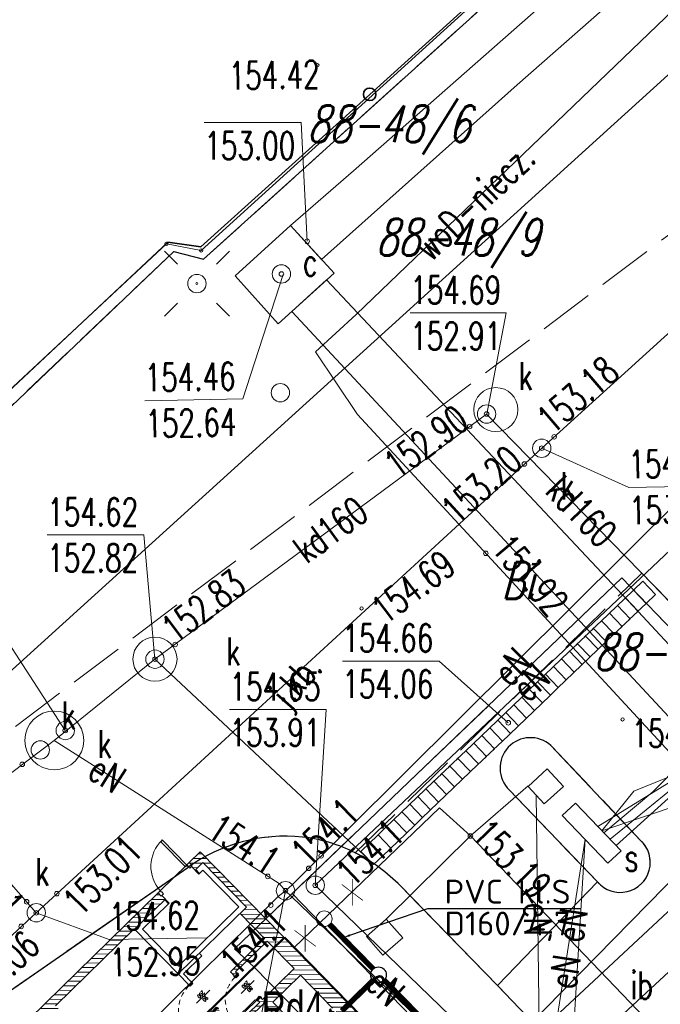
# Model space of a CAD drawing. Header units: feet. Extents: x 7588777 to 15179262, y 5780086 to 11560165.
# Tile 13 of 32: x 7589447 to 7589465, y 5780209 to 5780235. Entities that reach past the tile are written whole.
import ezdxf
from ezdxf import colors
from ezdxf.entities.mleader import LeaderData, LeaderLine
from ezdxf.enums import TextEntityAlignment as Align
from ezdxf.math import Vec2, Vec3

# ---------------------------------------------------------------- set-up
doc = ezdxf.new("R2010")
doc.units = ezdxf.units.FT
doc.header["$MEASUREMENT"] = 0
for name, pattern in [('1_14', [1, -1]), ('1_OTDD', [0]), ('1_OTDI', [0]), ('1_OTKC', [1.5, 1, -0.5]), ('1_OTKJ', [2, 1.5, -0.5]), ('1_OTKK', [0]), ('3_EGBU_A', [0]), ('4010', [5, 3, -2]), ('4_SUEP_A', [0]), ('4_SUKD', [0]), ('4_SUKP', [0]), ('4_SULO', [0]), ('4_SUPK', [0]), ('4_SUSP', [0]), ('4_SUSU', [0]), ('4_SUWP', [0]), ('DASHED', [19.05, 12.7, -6.35]), ('EGDE', [0])]:
    doc.linetypes.add(name, pattern=pattern)
doc.layers.get('0').update_dxf_attribs({"color": 250, "linetype": 'CONTINUOUS', "lineweight": 100})
for name, color, linetype, lineweight in [('__PROJ_BUD_pawilon', 6, 'CONTINUOUS', 18), ('__PROJ_IS_deszczówka', 84, 'CONTINUOUS', 18), ('_ROZBIÓRKA_BUD_pawilon', 1, 'NIEIST_1', 15), ('_ROZBIÓRKA_BUD_wiata', 1, 'NIEIST_1', 15), ('ZZDeszczowa', 92, 'CONTINUOUS', 30), ('ZZSanitarna', 42, 'CONTINUOUS', 30)]:
    doc.layers.add(name, color=color, linetype=linetype, lineweight=lineweight)
for name, color, linetype, lineweight, transparency in [('Dzialki', 7, 'EGDE', 18, 0.7), ('EGBB_L_0', 7, '3_EGBU_A', 50, 0.7), ('Numery_dzialek', 7, 'CONTINUOUS', 9, 0.7), ('Numery_uzytkow', 3, 'CONTINUOUS', 9, 0.7), ('OTD_E_T_7', 7, 'CONTINUOUS', 0, 0.7), ('OTD_L_13', 7, '1_OTDD', 18, 0.7), ('OTD_L_14', 7, '1_OTDI', 18, 0.7), ('OTK_E_T_0', 7, 'CONTINUOUS', 0, 0.7), ('OTK_L_0', 7, '1_OTKJ', 18, 0.7), ('OTK_L_1', 7, '1_OTKK', 25, 0.7), ('OTK_L_2', 7, '1_OTKC', 18, 0.7), ('OTO_L_0', 7, 'CONTINUOUS', 35, 0.7), ('OTR_T_0', 7, 'CONTINUOUS', 18, 0.7), ('Punkty', 7, 'CONTINUOUS', 18, 0.7), ('SUCR_T_0', 200, 'CONTINUOUS', 18, 0.7), ('SUE_T_3', 7, 'CONTINUOUS', 18, 0.7), ('SUEP_E_T_0', 1, 'CONTINUOUS', 0, 0.7), ('SUEP_L_0', 1, '4_SUEP_A', 18, 0.7), ('SUER_T_0', 1, 'CONTINUOUS', 18, 0.7), ('SUK_E_T_4', 34, 'CONTINUOUS', 0, 0.7), ('SUK_L_2', 34, 'CONTINUOUS', 18, 0.7), ('SUK_T_3', 34, 'CONTINUOUS', 18, 0.7), ('SUKP_E_T_0', 34, 'CONTINUOUS', 0, 0.7), ('SUKP_L_0', 34, '4_SUKP', 18, 0.7), ('SUKR_T_0', 34, 'CONTINUOUS', 18, 0.7), ('SUL_L_1', 7, '4_SULO', 18, 0.7), ('SUP_E_T_1', 7, 'CONTINUOUS', 0, 0.7), ('SUP_L_1', 7, '4_SUPK', 18, 0.7), ('SUP_T_0', 7, 'CONTINUOUS', 18, 0.7), ('SUP_T_4', 7, 'CONTINUOUS', 18, 0.7), ('SUS_E_T_0', 7, 'CONTINUOUS', 0, 0.7), ('SUS_L_0', 7, '4_SUSU', 18, 0.7), ('SUSP_L_0', 7, '4_SUSP', 18, 0.7), ('SUWP_E_T_0', 5, 'CONTINUOUS', 0, 0.7), ('SUWP_L_0', 5, '4_SUWP', 18, 0.7), ('SUWR_T_0', 5, 'CONTINUOUS', 18, 0.7)]:
    doc.layers.add(name, color=color, linetype=linetype, lineweight=lineweight, transparency=transparency)
doc.styles.add('GENERATED_STYLE_1', font='arial.ttf', dxfattribs={"width": 0.999153})
doc.styles.add('ISOCP', font='isocpeur.ttf')
doc.styles.add('JACEK_07', font='SIMPLEX.SHX', dxfattribs={"width": 0.7})
doc.styles.get("Standard").update_dxf_attribs({"font": 'Simplex.SHX', "width": 0.75})
doc.linetypes.add('NIEIST_1', pattern='A,20,-0.01,["X",Standard,S=5,R=0,X=-2.54,Y=-2.54],-0.01', length=20.02)

# ---------------------------------------------------------------- blocks, each defined once
blk = doc.blocks.new('GRO')
at = {"linetype": 'Continuous'}
blk.add_circle((0, 0), 0.045, dxfattribs=at)
blk = doc.blocks.new('1_OTRS')
at = {"linetype": 'Continuous'}
blk.add_circle((0, 0), 0.045, dxfattribs=at)
blk = doc.blocks.new('4_SUPS')
at = {"linetype": 'Continuous'}
blk.add_circle((0, 0), 0.0625, dxfattribs=at)
blk = doc.blocks.new('4_SUEO_W')
at = {"linetype": 'Continuous'}
for p, q in [((-0.53035, 0.53035), (-0.8839, 0.8839)), ((0.53035, 0.53035), (0.8839, 0.8839)), ((-0.53035, -0.53035), (-0.8839, -0.8839)), ((0.53035, -0.53035), (0.8839, -0.8839))]:
    blk.add_line(p, q, dxfattribs=at)
blk.add_circle((0, 0), 0.025, dxfattribs=at)
blk = doc.blocks.new('4_SUPP')
at = {"linetype": 'Continuous'}
blk.add_circle((0, 0), 0.25, dxfattribs=at)
blk = doc.blocks.new('4_SUKS')
at = {"linetype": 'Continuous'}
blk.add_circle((0, 0), 0.25, dxfattribs=at)
blk = doc.blocks.new('4_SUPK')
at = {"linetype": 'Continuous'}
blk.add_circle((0, 0), 0.25, dxfattribs=at)
blk = doc.blocks.new('4_SUPW')
at = {"linetype": 'Continuous'}
blk.add_circle((0, 0), 0.25, dxfattribs=at)
blk = doc.blocks.new('A$C2C727012')
at = {"layer": 'ZZSanitarna', "color": 1, "linetype": 'Continuous', "lineweight": 30, "const_width": 0.032}
for points in [[(-1.535, 1.263), (-1.168, 2.334)], [(-1.889, 1.623), (-0.814, 1.974)]]:
    blk.add_lwpolyline(points, dxfattribs=at)
blk = doc.blocks.new('*U54')
for points in [[(-2, 5), (0, 5), (0, -5), (-2, -5), (-2, -7), (2, -7), (2, -5), (2, 7), (-2, 7), (-2, 5)], [(2, -5), (5, -5), (5, 5), (2, 5)], [(45, 25), (45, -25)], [(88, -5), (85, -5), (85, 5), (88, 5)], [(92, 5), (90, 5), (90, -5), (92, -5), (92, -7), (88, -7), (88, -5), (88, 7), (92, 7), (92, 5)]]:
    blk.add_lwpolyline(points)
blk.add_lwpolyline([(86, -7), (86, -10), (84, -10), (84, -90), (86, -90), (86, -93), (88, -93), (88, -7)], close=True)
at = {"linetype": 'DASHED'}
blk.add_arc((88, -7), 86, 180, 270, dxfattribs=at)
at = {"insert": (45, 0), "char_height": 10, "width": 10, "attachment_point": 5, "rotation": 90, "style": 'JACEK_07'}
blk.add_mtext('80\\P200', dxfattribs=at)
blk = doc.blocks.new('*U43')
blk.add_lwpolyline([(4, 7), (4, 10), (6, 10), (6, 100), (4, 100), (4, 103), (2, 103), (2, 7)], close=True)
for points in [[(-2, -5), (0, -5), (0, 5), (-2, 5), (-2, 7), (2, 7), (2, 5), (2, -7), (-2, -7), (-2, -5)], [(2, 5), (5, 5), (5, -5), (2, -5)], [(50, 25), (50, -25)], [(98, 5), (95, 5), (95, -5), (98, -5)], [(102, -5), (100, -5), (100, 5), (102, 5), (102, 7), (98, 7), (98, 5), (98, -7), (102, -7), (102, -5)]]:
    blk.add_lwpolyline(points)
at = {"linetype": 'DASHED'}
blk.add_arc((2, 7), 96, 360, 90, dxfattribs=at)
at = {"insert": (50, 0), "char_height": 10, "width": 10, "attachment_point": 5, "rotation": 90, "style": 'JACEK_07'}
blk.add_mtext('90\\P200', dxfattribs=at)
blk = doc.blocks.new('*U52')
blk.add_lwpolyline([(4, 7), (4, 10), (6, 10), (6, 90), (4, 90), (4, 93), (2, 93), (2, 7)], close=True)
for points in [[(-2, -5), (0, -5), (0, 5), (-2, 5), (-2, 7), (2, 7), (2, 5), (2, -7), (-2, -7), (-2, -5)], [(2, 5), (5, 5), (5, -5), (2, -5)], [(45, 25), (45, -25)], [(88, 5), (85, 5), (85, -5), (88, -5)], [(92, -5), (90, -5), (90, 5), (92, 5), (92, 7), (88, 7), (88, 5), (88, -7), (92, -7), (92, -5)]]:
    blk.add_lwpolyline(points)
at = {"linetype": 'DASHED'}
blk.add_arc((2, 7), 86, 0, 90, dxfattribs=at)
at = {"insert": (45, 0), "char_height": 10, "width": 10, "attachment_point": 5, "rotation": 90, "style": 'JACEK_07'}
blk.add_mtext('80\\P200', dxfattribs=at)
blk = doc.blocks.new('A$C5DF4204B')
at = {"linetype": 'Continuous'}
h = blk.add_hatch(dxfattribs=at)
h.set_pattern_fill('ANSI31', color=256, angle=134.3712)
h.set_pattern_definition([(179.37115025, (7683857.48881, 5766374.33734), (-0.00137190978, -0.12499247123), [])])
h.paths.add_polyline_path([(7589447.018, 5780200.139), (7589447.035, 5780200.121), (7589446.95, 5780200.037), (7589454.166, 5780192.66), (7589458.623, 5780197.02), (7589458.451, 5780197.195), (7589454.282, 5780193.116), (7589448.754, 5780198.767), (7589448.826, 5780198.837), (7589448.739, 5780198.926), (7589448.667, 5780198.856), (7589447.22, 5780200.336)])
h.paths.add_polyline_path([(7589443.117, 5780203.954), (7589445.971, 5780201.038), (7589446.056, 5780201.122), (7589446.074, 5780201.104), (7589446.275, 5780201.301), (7589445.639, 5780201.952), (7589446.139, 5780202.441), (7589446.07, 5780202.513), (7589445.569, 5780202.023), (7589443.576, 5780204.06), (7589444.152, 5780204.623), (7589444.064, 5780204.713), (7589444.046, 5780204.695), (7589443.962, 5780204.781)])
h.paths.add_polyline_path([(7589444.82, 5780205.62), (7589444.904, 5780205.534), (7589444.886, 5780205.517), (7589444.974, 5780205.427), (7589445.113, 5780205.564), (7589447.106, 5780203.527), (7589446.784, 5780203.212), (7589446.854, 5780203.14), (7589447.176, 5780203.455), (7589447.7, 5780202.919), (7589447.826, 5780203.041), (7589447.756, 5780203.113), (7589447.702, 5780203.06), (7589445.184, 5780205.634), (7589445.438, 5780205.882), (7589445.351, 5780205.971), (7589445.333, 5780205.954), (7589445.249, 5780206.04)], flags=17)
h.paths.add_polyline_path([(7589446.107, 5780206.879), (7589446.191, 5780206.793), (7589446.173, 5780206.776), (7589446.26, 5780206.686), (7589446.596, 5780207.015), (7589448.589, 5780204.978), (7589448, 5780204.401), (7589448.524, 5780203.865), (7589448.47, 5780203.812), (7589448.54, 5780203.741), (7589448.88, 5780204.073), (7589448.81, 5780204.144), (7589448.596, 5780203.934), (7589448.158, 5780204.381), (7589449.016, 5780205.22), (7589449.523, 5780204.702), (7589449.595, 5780204.772), (7589449.28, 5780205.094), (7589449.316, 5780205.129), (7589449.246, 5780205.2), (7589449.21, 5780205.165), (7589449, 5780205.38), (7589448.679, 5780205.065), (7589446.686, 5780207.102), (7589448.08, 5780208.466), (7589450.282, 5780206.214), (7589449.961, 5780205.9), (7589450.031, 5780205.828), (7589450.352, 5780206.143), (7589450.667, 5780205.821), (7589451.239, 5780206.38), (7589451.169, 5780206.452), (7589450.669, 5780205.962), (7589448.151, 5780208.536), (7589450.295, 5780210.634), (7589450.306, 5780210.623), (7589451.124, 5780211.424), (7589451.229, 5780211.317), (7589451.247, 5780211.334), (7589451.044, 5780211.541), (7589451.027, 5780211.524), (7589450.943, 5780211.61)], flags=17)
h.paths.add_polyline_path([(7589453.175, 5780211.051), (7589453.839, 5780210.372), (7589452.91, 5780209.463), (7589453.032, 5780209.338), (7589453.104, 5780209.408), (7589453.051, 5780209.461), (7589453.909, 5780210.301), (7589454.643, 5780209.55), (7589453.785, 5780208.711), (7589453.733, 5780208.764), (7589453.661, 5780208.695), (7589453.714, 5780208.641), (7589453.035, 5780207.977), (7589452.556, 5780208.466), (7589452.484, 5780208.396), (7589452.624, 5780208.253), (7589451.731, 5780207.379), (7589451.919, 5780207.186), (7589451.884, 5780207.151), (7589451.954, 5780207.08), (7589451.989, 5780207.115), (7589453.108, 5780205.971), (7589451.929, 5780204.817), (7589451.684, 5780205.067), (7589451.33, 5780204.721), (7589451.4, 5780204.65), (7589451.682, 5780204.926), (7589453.242, 5780203.332), (7589451.92, 5780202.038), (7589450.36, 5780203.632), (7589450.685, 5780203.95), (7589450.615, 5780204.022), (7589450.219, 5780203.634), (7589451.848, 5780201.968), (7589449.532, 5780199.703), (7589449.619, 5780199.613), (7589455.538, 5780205.403), (7589455.451, 5780205.493), (7589454.564, 5780204.626), (7589454.529, 5780204.661), (7589454.458, 5780204.591), (7589454.493, 5780204.556), (7589453.313, 5780203.402), (7589452.016, 5780204.728), (7589453.196, 5780205.882), (7589453.829, 5780205.235), (7589453.9, 5780205.305), (7589453.48, 5780205.734), (7589453.695, 5780205.943), (7589453.625, 5780206.015), (7589453.411, 5780205.805), (7589451.89, 5780207.36), (7589452.712, 5780208.164), (7589453.033, 5780207.835), (7589453.82, 5780208.604), (7589455.019, 5780207.379), (7589454.34, 5780206.714), (7589454.41, 5780206.643), (7589455.16, 5780207.377), (7589455.23, 5780207.305), (7589455.302, 5780207.375), (7589455.011, 5780207.672), (7589455.065, 5780207.725), (7589454.995, 5780207.796), (7589454.942, 5780207.744), (7589454.067, 5780208.637), (7589454.818, 5780209.371), (7589455.692, 5780208.478), (7589455.639, 5780208.425), (7589455.708, 5780208.354), (7589455.762, 5780208.406), (7589457.066, 5780207.073), (7589456.316, 5780206.339), (7589456.001, 5780206.661), (7589455.93, 5780206.591), (7589456.332, 5780206.18), (7589457.441, 5780207.265), (7589452.091, 5780212.733), (7589451.786, 5780212.435), (7589451.87, 5780212.349), (7589451.852, 5780212.331), (7589452.055, 5780212.124), (7589452.073, 5780212.142), (7589451.968, 5780212.249), (7589452.165, 5780212.441), (7589453.353, 5780211.226)])
h.paths.add_polyline_path([(7589457.987, 5780206.309), (7589458.12, 5780206.173), (7589458.251, 5780206.301), (7589458.118, 5780206.437)])
h.paths.add_polyline_path([(7589459.609, 5780204.651), (7589459.742, 5780204.515), (7589459.873, 5780204.643), (7589459.74, 5780204.779)])
h.paths.add_polyline_path([(7589462.288, 5780201.913), (7589462.421, 5780201.777), (7589462.551, 5780201.905), (7589462.419, 5780202.041)])
for points in [[(7589451.057, 5780213.051), (7589451.736, 5780212.358), (7589451.729, 5780212.351), (7589451.722, 5780212.358), (7589451.686, 5780212.323), (7589451.022, 5780213.002), (7589451.057, 5780213.037), (7589451.05, 5780213.044)], [(7589451.968, 5780212.249), (7589452.165, 5780212.441), (7589453.353, 5780211.226), (7589451.495, 5780209.408), (7589450.306, 5780210.623), (7589451.124, 5780211.424), (7589451.229, 5780211.317), (7589450.518, 5780210.621), (7589451.497, 5780209.62), (7589453.141, 5780211.228), (7589452.162, 5780212.229), (7589452.073, 5780212.142)], [(7589451.806, 5780212.286), (7589451.87, 5780212.349), (7589451.786, 5780212.435), (7589451.729, 5780212.379), (7589451.764, 5780212.343), (7589451.757, 5780212.336)], [(7589451.091, 5780211.587), (7589451.027, 5780211.524), (7589450.943, 5780211.61), (7589451, 5780211.666), (7589451.035, 5780211.63), (7589451.042, 5780211.637)]]:
    blk.add_lwpolyline(points, close=True)
for points in [[(7589451.786, 5780212.435), (7589452.091, 5780212.733), (7589457.441, 5780207.265)], [(7589455.692, 5780208.478), (7589454.818, 5780209.371), (7589454.067, 5780208.637), (7589454.942, 5780207.744)], [(7589455.019, 5780207.379), (7589453.82, 5780208.604), (7589453.033, 5780207.835)], [(7589453.035, 5780207.977), (7589453.714, 5780208.641), (7589453.661, 5780208.695), (7589453.733, 5780208.764), (7589453.785, 5780208.711), (7589454.643, 5780209.55), (7589453.909, 5780210.301), (7589453.051, 5780209.461), (7589453.104, 5780209.408), (7589453.032, 5780209.338), (7589452.91, 5780209.463), (7589453.839, 5780210.372), (7589453.175, 5780211.051)], [(7589451, 5780211.666), (7589451.729, 5780212.379)], [(7589451.786, 5780212.435), (7589451.87, 5780212.349), (7589451.852, 5780212.331), (7589452.055, 5780212.124), (7589452.073, 5780212.142)], [(7589450.306, 5780210.623), (7589450.295, 5780210.634), (7589448.151, 5780208.536)], [(7589446.107, 5780206.879), (7589450.943, 5780211.61), (7589451.027, 5780211.524), (7589451.044, 5780211.541), (7589451.247, 5780211.334), (7589451.229, 5780211.317)], [(7589451.495, 5780209.408), (7589451.785, 5780209.111), (7589451.856, 5780209.181), (7589451.636, 5780209.406), (7589452.137, 5780209.896), (7589452.067, 5780209.967)]]:
    blk.add_lwpolyline(points)
at = {"linetype": 'DASHED'}
blk.add_arc((7589451.75, 5780212.329), 1.001, 133.9128, 222.0787, dxfattribs=at)
at = {"linetype": 'Continuous', "lineweight": 18, "xscale": 0.01, "yscale": 0.01, "zscale": 0.01}
for name, p, rotation in [('*U52', (7589453.697, 5780208.73), 134.3711502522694), ('*U43', (7589452.52, 5780208.431), 134.3711502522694), ('*U54', (7589455.029, 5780207.762), 44.37115025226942)]:
    blk.add_blockref(name, p, dxfattribs=dict(at, rotation=rotation))

msp = doc.modelspace()

# ---------------------------------------------------------------- linework, layer by layer
at = {"layer": '__PROJ_IS_deszczówka', "const_width": 0.15}
for points in [[(7589456.802, 5780209.5361), (7589455.608, 5780210.7566)], [(7589455.9423, 5780208.4008), (7589456.7987, 5780209.2356)], [(7589458.9078, 5780207.3836), (7589457.0992, 5780209.2323)]]:
    msp.add_lwpolyline(points, dxfattribs=at)
at = {"layer": '__PROJ_IS_deszczówka'}
msp.add_circle((7589455.463, 5780210.9073), 0.2125, dxfattribs=at)
at = {"layer": '_ROZBIÓRKA_BUD_pawilon'}
msp.add_lwpolyline([(7589447.195, 5780203.408), (7589456.316, 5780194.044), (7589463.525, 5780201.046), (7589454.379, 5780210.395)], close=True, dxfattribs=at)
at = {"layer": '_ROZBIÓRKA_BUD_wiata', "color": 7, "linetype": '4010'}
msp.add_lwpolyline([(7589464.6016, 5780201.2497), (7589466.93, 5780203.32), (7589473.54, 5780196.46), (7589485.36, 5780208.15), (7589478.78, 5780215.12), (7589473.51, 5780209.83), (7589463.56, 5780220.18), (7589454.5899, 5780211.5929)], dxfattribs=at)
for points in [[(7589461.0083, 5780214.5085), (7589461.45, 5780214.03), (7589461.97, 5780214.51), (7589461.53, 5780214.99)], [(7589456.6132, 5780210.4264), (7589457.06, 5780209.92), (7589457.6, 5780210.39), (7589457.15, 5780210.9)]]:
    msp.add_lwpolyline(points, close=True, dxfattribs=at)
at = {"layer": '_ROZBIÓRKA_BUD_wiata', "linetype": 'NIEIST_1'}
msp.add_lwpolyline([(7589464.6016, 5780201.2497), (7589463.05, 5780199.87), (7589462.7013, 5780200.2435), (7589453.5546, 5780209.5932), (7589453.02, 5780210.09), (7589454.5899, 5780211.5929)], close=True, dxfattribs=at)
at = {"layer": 'Dzialki'}
for p, q in [((7589476.29, 5780251.02), (7589452.12, 5780229.09)), ((7589471.44, 5780239.87), (7589438.5, 5780210)), ((7589451.17, 5780229.27), (7589434.86, 5780214.06)), ((7589452.12, 5780229.09), (7589451.17, 5780229.27))]:
    msp.add_line(p, q, dxfattribs=at)
at = {"layer": 'EGBB_L_0', "linetype": '3_EGBU_A'}
for p, q in [((7589454.379, 5780210.395), (7589447.195, 5780203.408)), ((7589463.525, 5780201.046), (7589454.379, 5780210.395))]:
    msp.add_line(p, q, dxfattribs=at)
at = {"layer": 'OTD_L_13', "linetype": '1_OTDD'}
for p, q in [((7589461.53, 5780214.99), (7589461.0083, 5780214.5085)), ((7589461.97, 5780214.51), (7589461.53, 5780214.99)), ((7589461.0083, 5780214.5085), (7589461.45, 5780214.03)), ((7589461.45, 5780214.03), (7589461.97, 5780214.51)), ((7589456.6132, 5780210.4264), (7589457.15, 5780210.9)), ((7589457.15, 5780210.9), (7589457.6, 5780210.39)), ((7589457.06, 5780209.92), (7589456.6132, 5780210.4264)), ((7589457.6, 5780210.39), (7589457.06, 5780209.92))]:
    msp.add_line(p, q, dxfattribs=at)
at = {"layer": 'OTD_L_14', "linetype": '1_OTDI'}
for p, q in [((7589453.02, 5780210.09), (7589463.56, 5780220.18)), ((7589463.56, 5780220.18), (7589473.51, 5780209.83)), ((7589454.379, 5780210.395), (7589453.5546, 5780209.5932)), ((7589463.525, 5780201.046), (7589454.379, 5780210.395)), ((7589453.5546, 5780209.5932), (7589453.02, 5780210.09))]:
    msp.add_line(p, q, dxfattribs=at)
at = {"layer": 'OTK_L_0', "linetype": '1_OTKJ'}
for p, q in [((7589472.45, 5780247.17), (7589452.18, 5780228.85)), ((7589467.44, 5780231.47), (7589436.29, 5780208.04)), ((7589451.37, 5780229.06), (7589446.37, 5780224.3)), ((7589452.18, 5780228.85), (7589451.37, 5780229.06)), ((7589456.31, 5780212.7), (7589464.1, 5780220.31)), ((7589464.1, 5780220.31), (7589473.16, 5780211)), ((7589464.07, 5780213.04), (7589461.63, 5780215.62)), ((7589460.5, 5780214.41), (7589462.9, 5780211.91)), ((7589442.12, 5780205.63), (7589451.75, 5780212.3)), ((7589460.18, 5780209.09), (7589457.54, 5780211.8)), ((7589461.82, 5780207.39), (7589460.18, 5780209.09))]:
    msp.add_line(p, q, dxfattribs=at)
at = {"layer": 'OTK_L_0', "linetype": '1_14'}
msp.add_line((7589462.9, 5780211.91), (7589460.18, 5780209.09), dxfattribs=at)
at = {"layer": 'OTK_L_0', "linetype": '1_OTKJ'}
for centre, radius, start, end in [((7589461.0734, 5780215.0071), 0.8279, 47.75682, 226.15931), ((7589454.4037, 5780208.6038), 4.5502, 84.11779, 125.67645), ((7589454.4104, 5780208.9647), 4.1906, 63.04428, 83.7033), ((7589463.5188, 5780212.44), 0.8148, 220.57978, 47.42752), ((7589454.132, 5780208.4329), 4.7908, 44.65408, 62.95951)]:
    msp.add_arc(centre, radius, start, end, dxfattribs=at)
at = {"layer": 'OTK_L_1', "linetype": '1_OTKK'}
for p, q in [((7589452.18, 5780228.85), (7589472.45, 5780247.17)), ((7589446.37, 5780224.3), (7589451.37, 5780229.06)), ((7589451.37, 5780229.06), (7589452.18, 5780228.85)), ((7589464.07, 5780213.04), (7589461.63, 5780215.62)), ((7589460.5, 5780214.41), (7589462.9, 5780211.91)), ((7589442.12, 5780205.63), (7589451.75, 5780212.3)), ((7589457.54, 5780211.8), (7589460.18, 5780209.09))]:
    msp.add_line(p, q, dxfattribs=at)
for centre, radius, start, end in [((7589461.0734, 5780215.0071), 0.8279, 47.75682, 226.15931), ((7589454.4037, 5780208.6038), 4.5502, 84.11779, 125.67645), ((7589454.4104, 5780208.9647), 4.1906, 63.04428, 83.7033), ((7589463.5188, 5780212.44), 0.8148, 220.57978, 47.42752), ((7589454.132, 5780208.4329), 4.7908, 44.65408, 62.95951)]:
    msp.add_arc(centre, radius, start, end, dxfattribs=at)
at = {"layer": 'OTK_L_2', "linetype": '1_OTKC'}
for p, q in [((7589451.75, 5780212.3), (7589442.12, 5780205.63)), ((7589460.18, 5780209.09), (7589457.54, 5780211.8)), ((7589454.379, 5780210.395), (7589453.5546, 5780209.5932)), ((7589463.525, 5780201.046), (7589454.379, 5780210.395)), ((7589453.5546, 5780209.5932), (7589447.195, 5780203.408)), ((7589461.82, 5780207.39), (7589460.18, 5780209.09))]:
    msp.add_line(p, q, dxfattribs=at)
for centre, radius, start, end in [((7589454.4037, 5780208.6038), 4.5502, 84.11779, 125.67645), ((7589454.4104, 5780208.9647), 4.1906, 63.04428, 83.7033), ((7589454.132, 5780208.4329), 4.7908, 44.65408, 62.95951)]:
    msp.add_arc(centre, radius, start, end, dxfattribs=at)
at = {"layer": 'OTO_L_0'}
for p, q in [((7589461.293, 5780237.4851), (7589456.7015, 5780233.3375)), ((7589456.7015, 5780233.3375), (7589452.11, 5780229.19)), ((7589451.21, 5780229.32), (7589446.132, 5780224.5718)), ((7589452.11, 5780229.19), (7589451.21, 5780229.32))]:
    msp.add_line(p, q, dxfattribs=at)
msp.add_circle((7589456.7015, 5780233.3375), 0.17, dxfattribs=at)
at = {"layer": 'SUCR_T_0', "linetype": 'Continuous', "lineweight": 0}
for p, q in [((7589452.201, 5780232.5675), (7589454.8338, 5780232.5675)), ((7589455, 5780229.34), (7589454.8338, 5780232.5675)), ((7589454.35, 5780228.44), (7589453.2476, 5780225.0502)), ((7589450.5881, 5780225.0033), (7589453.2476, 5780225.0502))]:
    msp.add_line(p, q, dxfattribs=at)
at = {"layer": 'SUEP_L_0', "linetype": '4_SUEP_A'}
for p, q in [((7589475.85, 5780232.97), (7589454.59, 5780211.83)), ((7589465.82, 5780221.83), (7589455.22, 5780211.82)), ((7589448.12, 5780215.76), (7589454.24, 5780211.87)), ((7589461.35, 5780205.32), (7589461.23, 5780214.28)), ((7589461.35, 5780205.32), (7589462.56, 5780213.07)), ((7589462.56, 5780213.07), (7589462.1, 5780205.48)), ((7589454.41, 5780211.67), (7589454.22, 5780211.52)), ((7589454.24, 5780211.87), (7589454.41, 5780211.67)), ((7589454.59, 5780211.83), (7589454.41, 5780211.67)), ((7589454.58, 5780211.5), (7589454.41, 5780211.67)), ((7589455.22, 5780211.82), (7589461.74, 5780205.51)), ((7589454.22, 5780211.52), (7589442.18, 5780199.66)), ((7589460.98, 5780205.35), (7589454.58, 5780211.5))]:
    msp.add_line(p, q, dxfattribs=at)
at = {"layer": 'SUER_T_0', "linetype": 'Continuous', "lineweight": 0}
for p, q in [((7589452.8872, 5780216.6), (7589455.52, 5780216.6)), ((7589455.22, 5780211.82), (7589455.52, 5780216.6)), ((7589454.41, 5780211.67), (7589453.47, 5780206.81))]:
    msp.add_line(p, q, dxfattribs=at)
at = {"layer": 'SUK_L_2', "linetype": '4_SUKD'}
for p, q in [((7589463.8743, 5780219.8483), (7589464.127, 5780220.0905)), ((7589464.127, 5780220.0905), (7589464.473, 5780219.7295)), ((7589463.621, 5780219.6056), (7589463.8743, 5780219.8483)), ((7589463.8743, 5780219.8483), (7589464.2203, 5780219.4873)), ((7589464.473, 5780219.7295), (7589464.2203, 5780219.4873)), ((7589463.4039, 5780219.3976), (7589463.6572, 5780219.6403)), ((7589463.6572, 5780219.6403), (7589464.0032, 5780219.2793)), ((7589464.2203, 5780219.4873), (7589463.967, 5780219.2446)), ((7589462.9697, 5780218.9815), (7589463.223, 5780219.2242)), ((7589463.1868, 5780219.1895), (7589463.4401, 5780219.4322)), ((7589463.223, 5780219.2242), (7589463.5689, 5780218.8632)), ((7589463.4401, 5780219.4322), (7589463.7861, 5780219.0712)), ((7589464.0032, 5780219.2793), (7589463.7499, 5780219.0366)), ((7589462.7526, 5780218.7734), (7589463.0059, 5780219.0161)), ((7589463.0059, 5780219.0161), (7589463.3518, 5780218.6551)), ((7589463.7861, 5780219.0712), (7589463.5328, 5780218.8285)), ((7589462.5355, 5780218.5654), (7589462.7888, 5780218.8081)), ((7589462.7888, 5780218.8081), (7589463.1347, 5780218.4471)), ((7589463.3518, 5780218.6551), (7589463.0985, 5780218.4124)), ((7589463.5689, 5780218.8632), (7589463.3156, 5780218.6205)), ((7589462.1013, 5780218.1493), (7589462.3546, 5780218.392)), ((7589462.3184, 5780218.3573), (7589462.5717, 5780218.6)), ((7589462.3546, 5780218.392), (7589462.7005, 5780218.031)), ((7589462.5717, 5780218.6), (7589462.9176, 5780218.239)), ((7589463.1347, 5780218.4471), (7589462.8814, 5780218.2044)), ((7589461.8842, 5780217.9412), (7589462.1375, 5780218.1839)), ((7589462.1375, 5780218.1839), (7589462.4834, 5780217.8229)), ((7589462.9176, 5780218.239), (7589462.6643, 5780217.9963)), ((7589461.6671, 5780217.7332), (7589461.9203, 5780217.9759)), ((7589461.9203, 5780217.9759), (7589462.2663, 5780217.6149)), ((7589462.7005, 5780218.031), (7589462.4472, 5780217.7883)), ((7589461.4499, 5780217.5251), (7589461.7032, 5780217.7678)), ((7589461.7032, 5780217.7678), (7589462.0492, 5780217.4068)), ((7589462.2663, 5780217.6149), (7589462.013, 5780217.3722)), ((7589462.4834, 5780217.8229), (7589462.2301, 5780217.5802)), ((7589461.0157, 5780217.109), (7589461.269, 5780217.3517)), ((7589461.2328, 5780217.3171), (7589461.4861, 5780217.5598)), ((7589461.269, 5780217.3517), (7589461.615, 5780216.9907)), ((7589461.4861, 5780217.5598), (7589461.8321, 5780217.1988)), ((7589462.0492, 5780217.4068), (7589461.7959, 5780217.1641)), ((7589460.7986, 5780216.901), (7589461.0519, 5780217.1437)), ((7589461.0519, 5780217.1437), (7589461.3979, 5780216.7827)), ((7589461.8321, 5780217.1988), (7589461.5788, 5780216.9561)), ((7589460.5815, 5780216.6929), (7589460.8348, 5780216.9356)), ((7589460.8348, 5780216.9356), (7589461.1807, 5780216.5746)), ((7589461.3979, 5780216.7827), (7589461.1446, 5780216.54)), ((7589461.615, 5780216.9907), (7589461.3617, 5780216.748)), ((7589460.1473, 5780216.2768), (7589460.4006, 5780216.5195)), ((7589460.3644, 5780216.4849), (7589460.6177, 5780216.7276)), ((7589460.4006, 5780216.5195), (7589460.7465, 5780216.1585)), ((7589460.6177, 5780216.7276), (7589460.9636, 5780216.3666)), ((7589461.1807, 5780216.5746), (7589460.9274, 5780216.3319)), ((7589459.9302, 5780216.0688), (7589460.1835, 5780216.3115)), ((7589460.1835, 5780216.3115), (7589460.5294, 5780215.9505)), ((7589460.9636, 5780216.3666), (7589460.7103, 5780216.1238)), ((7589459.7131, 5780215.8607), (7589459.9664, 5780216.1034)), ((7589459.9664, 5780216.1034), (7589460.3123, 5780215.7424)), ((7589460.7465, 5780216.1585), (7589460.4932, 5780215.9158)), ((7589459.2789, 5780215.4446), (7589459.5321, 5780215.6873)), ((7589459.496, 5780215.6526), (7589459.7493, 5780215.8954)), ((7589459.5321, 5780215.6873), (7589459.8781, 5780215.3263)), ((7589459.7493, 5780215.8954), (7589460.0952, 5780215.5344)), ((7589460.3123, 5780215.7424), (7589460.059, 5780215.4997)), ((7589460.5294, 5780215.9505), (7589460.2761, 5780215.7077)), ((7589459.0617, 5780215.2365), (7589459.315, 5780215.4793)), ((7589459.315, 5780215.4793), (7589459.661, 5780215.1183)), ((7589460.0952, 5780215.5344), (7589459.8419, 5780215.2916)), ((7589458.8446, 5780215.0285), (7589459.0979, 5780215.2712)), ((7589459.0979, 5780215.2712), (7589459.4439, 5780214.9102)), ((7589459.8781, 5780215.3263), (7589459.6248, 5780215.0836)), ((7589458.6275, 5780214.8204), (7589458.8808, 5780215.0632)), ((7589458.8808, 5780215.0632), (7589459.2268, 5780214.7022)), ((7589459.4439, 5780214.9102), (7589459.1906, 5780214.6675)), ((7589459.661, 5780215.1183), (7589459.4077, 5780214.8755)), ((7589458.1933, 5780214.4043), (7589458.4466, 5780214.6471)), ((7589458.4104, 5780214.6124), (7589458.6637, 5780214.8551)), ((7589458.4466, 5780214.6471), (7589458.7925, 5780214.2861)), ((7589458.6637, 5780214.8551), (7589459.0097, 5780214.4941)), ((7589459.2268, 5780214.7022), (7589458.9735, 5780214.4594)), ((7589457.9762, 5780214.1963), (7589458.2295, 5780214.439)), ((7589458.2295, 5780214.439), (7589458.5754, 5780214.078)), ((7589459.0097, 5780214.4941), (7589458.7564, 5780214.2514)), ((7589457.7591, 5780213.9882), (7589458.0124, 5780214.231)), ((7589458.0124, 5780214.231), (7589458.3583, 5780213.87)), ((7589458.5754, 5780214.078), (7589458.3221, 5780213.8353)), ((7589458.7925, 5780214.2861), (7589458.5393, 5780214.0433)), ((7589457.3249, 5780213.5721), (7589457.5782, 5780213.8149)), ((7589457.542, 5780213.7802), (7589457.7953, 5780214.0229)), ((7589457.5782, 5780213.8149), (7589457.9241, 5780213.4539)), ((7589457.7953, 5780214.0229), (7589458.1412, 5780213.6619)), ((7589458.3583, 5780213.87), (7589458.105, 5780213.6272)), ((7589457.1078, 5780213.3641), (7589457.3611, 5780213.6068)), ((7589457.3611, 5780213.6068), (7589457.707, 5780213.2458)), ((7589458.1412, 5780213.6619), (7589457.8879, 5780213.4192)), ((7589456.8907, 5780213.156), (7589457.1439, 5780213.3988)), ((7589457.1439, 5780213.3988), (7589457.4899, 5780213.0378)), ((7589457.9241, 5780213.4539), (7589457.6708, 5780213.2111)), ((7589456.6735, 5780212.948), (7589456.9268, 5780213.1907)), ((7589456.9268, 5780213.1907), (7589457.2728, 5780212.8297)), ((7589457.4899, 5780213.0378), (7589457.2366, 5780212.795)), ((7589457.707, 5780213.2458), (7589457.4537, 5780213.0031)), ((7589456.457, 5780212.7405), (7589456.7097, 5780212.9827)), ((7589456.803, 5780212.3795), (7589456.457, 5780212.7405)), ((7589456.7097, 5780212.9827), (7589457.0557, 5780212.6217)), ((7589457.2728, 5780212.8297), (7589457.0195, 5780212.587)), ((7589457.0557, 5780212.6217), (7589456.803, 5780212.3795))]:
    msp.add_line(p, q, dxfattribs=at)
at = {"layer": 'SUKP_L_0', "linetype": '4_SUKP'}
for p, q in [((7589461.38, 5780223.71), (7589473.14, 5780234.39)), ((7589459.88, 5780224.64), (7589450.86, 5780217.97)), ((7589473.4, 5780210.77), (7589459.88, 5780224.64)), ((7589447.63, 5780211.07), (7589461.38, 5780223.71)), ((7589447.63, 5780211.07), (7589437.47, 5780222.65)), ((7589450.86, 5780217.97), (7589448.12, 5780215.76)), ((7589450.86, 5780217.97), (7589456.56, 5780212.63)), ((7589448.12, 5780215.76), (7589434.69, 5780205.67)), ((7589461.01, 5780214.52), (7589459.44, 5780213.16)), ((7589454.64, 5780210.12), (7589458.6, 5780213.93)), ((7589458.6, 5780213.93), (7589459.44, 5780213.16)), ((7589457.15, 5780210.9), (7589459.44, 5780213.16)), ((7589465.77, 5780206.57), (7589459.44, 5780213.16)), ((7589438.6, 5780202.71), (7589447.63, 5780211.07))]:
    msp.add_line(p, q, dxfattribs=at)
at = {"layer": 'SUKR_T_0', "linetype": 'Continuous', "lineweight": 0}
for p, q in [((7589457.8043, 5780227.39), (7589460.41, 5780227.39)), ((7589459.89, 5780224.64), (7589460.41, 5780227.39)), ((7589461.38, 5780223.71), (7589463.7476, 5780222.6402)), ((7589463.7476, 5780222.6402), (7589466.3801, 5780222.6866)), ((7589447.9272, 5780221.35), (7589450.56, 5780221.35)), ((7589450.86, 5780217.97), (7589450.56, 5780221.35)), ((7589448.42, 5780216.03), (7589446.38, 5780219.17)), ((7589455.9572, 5780217.92), (7589458.59, 5780217.92)), ((7589460.47, 5780216.24), (7589458.59, 5780217.92)), ((7589447.63, 5780211.07), (7589449.6176, 5780210.3402)), ((7589449.6176, 5780210.3402), (7589452.2501, 5780210.3866))]:
    msp.add_line(p, q, dxfattribs=at)
at = {"layer": 'SUL_L_1', "linetype": '4_SULO'}
for p, q in [((7589476.8, 5780249.33), (7589456.26, 5780231.26)), ((7589460.71, 5780233.6), (7589470.38, 5780242.08)), ((7589455.39, 5780228.84), (7589460.71, 5780233.6)), ((7589456.26, 5780231.26), (7589454.55, 5780229.77)), ((7589454.55, 5780229.77), (7589455.39, 5780228.84)), ((7589455.53, 5780228.29), (7589454.58, 5780227.43)), ((7589464, 5780219.27), (7589455.53, 5780228.29)), ((7589454.58, 5780227.43), (7589467.47, 5780213.57)), ((7589469.28, 5780213.58), (7589464, 5780219.27)), ((7589467.47, 5780213.57), (7589459.01, 5780205.7)), ((7589459.84, 5780204.84), (7589469.28, 5780213.58))]:
    msp.add_line(p, q, dxfattribs=at)
at = {"layer": 'SUP_L_1', "linetype": '4_SUPK'}
for p, q in [((7589454.55, 5780229.77), (7589453.04, 5780228.4)), ((7589455.73, 5780228.47), (7589454.55, 5780229.77)), ((7589453.04, 5780228.4), (7589454.21, 5780227.09)), ((7589454.21, 5780227.09), (7589455.73, 5780228.47))]:
    msp.add_line(p, q, dxfattribs=at)
for centre, radius in [((7589460.13, 5780224.76), 0.6), ((7589450.86, 5780217.97), 0.6), ((7589448.12, 5780215.76), 0.8)]:
    msp.add_circle(centre, radius, dxfattribs=at)
at = {"layer": 'SUS_L_0', "linetype": '4_SUSU'}
for p, q in [((7589461.94, 5780213.72), (7589462.3, 5780214.05)), ((7589462.3, 5780214.05), (7589463.54, 5780212.76)), ((7589463.18, 5780212.42), (7589461.94, 5780213.72)), ((7589463.54, 5780212.76), (7589463.18, 5780212.42))]:
    msp.add_line(p, q, dxfattribs=at)
at = {"layer": 'SUSP_L_0', "linetype": '4_SUSP'}
for p, q in [((7589466.65, 5780216.65), (7589464.4, 5780214.36)), ((7589466.92, 5780216.08), (7589463.24, 5780213.07)), ((7589462.91, 5780213.42), (7589465.54, 5780215.04)), ((7589463.41, 5780212.9), (7589465.32, 5780214.64)), ((7589463.89, 5780214.38), (7589464.76, 5780214.73)), ((7589463.02, 5780213.3), (7589463.89, 5780214.38)), ((7589464.4, 5780214.36), (7589463.07, 5780213.25)), ((7589465.84, 5780214.25), (7589463.02, 5780213.3))]:
    msp.add_line(p, q, dxfattribs=at)
at = {"layer": 'SUWP_L_0', "linetype": '4_SUWP'}
for p, q in [((7589466.36, 5780236.98), (7589456.33, 5780227.35)), ((7589456.33, 5780227.35), (7589455.23, 5780226.33)), ((7589455.23, 5780226.33), (7589456.37, 5780224.63)), ((7589456.37, 5780224.63), (7589466.53, 5780213.62)), ((7589466.53, 5780213.62), (7589458.89, 5780205.82))]:
    msp.add_line(p, q, dxfattribs=at)
at = {"layer": 'ZZDeszczowa', "linetype": 'Continuous'}
msp.add_circle((7589456.9397, 5780209.3844), 0.2125, dxfattribs=at)

# ---------------------------------------------------------------- block references
at = {"layer": '__PROJ_BUD_pawilon', "color": 5, "linetype": 'Continuous'}
msp.add_blockref('A$C5DF4204B', (0, 0), dxfattribs=at)
at = {"layer": 'OTR_T_0', "rotation": 162.4000045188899}
msp.add_blockref('1_OTRS', (7589455.28, 5780234.13), dxfattribs=at)
at = {"layer": 'OTR_T_0'}
for p in [(7589456.48, 5780219.35), (7589463.58, 5780216.33)]:
    msp.add_blockref('1_OTRS', p, dxfattribs=at)
at = {"layer": 'Punkty'}
for p in [(7589451.17, 5780229.27), (7589452.12, 5780229.09)]:
    msp.add_blockref('GRO', p, dxfattribs=at)
at = {"layer": 'SUCR_T_0'}
msp.add_blockref('4_SUPS', (7589455, 5780229.34), dxfattribs=at)
at = {"layer": 'SUCR_T_0', "rotation": 1.010011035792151}
msp.add_blockref('4_SUPS', (7589454.3, 5780228.45), dxfattribs=at)
at = {"layer": 'SUE_T_3'}
for name in ['4_SUEO_W', '4_SUPP']:
    msp.add_blockref(name, (7589452, 5780228.19), dxfattribs=at)
at = {"layer": 'SUER_T_0'}
for p in [(7589455.38, 5780212.62), (7589455.04, 5780212.28), (7589453.93, 5780212.06), (7589454.01, 5780211.28)]:
    msp.add_blockref('4_SUPS', p, dxfattribs=at)
for p, rotation in [((7589454.41, 5780211.67), 312.4899998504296), ((7589455.22, 5780211.82), 311.0100003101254)]:
    msp.add_blockref('4_SUPS', p, dxfattribs=dict(at, rotation=rotation))
at = {"layer": 'SUK_T_3'}
for p in [(7589461.38, 5780223.71), (7589447.63, 5780211.07)]:
    msp.add_blockref('4_SUKS', p, dxfattribs=at)
at = {"layer": 'SUKR_T_0'}
for p in [(7589459.88, 5780224.64), (7589459.42, 5780224.3), (7589461.72, 5780224.02), (7589460.91, 5780223.28), (7589451.41, 5780218.37), (7589450.86, 5780217.97), (7589460.47, 5780216.24), (7589448.42, 5780216.03), (7589447.25, 5780215.11), (7589459.44, 5780213.16), (7589447.37, 5780211.37), (7589448.19, 5780211.59), (7589447.22, 5780210.7)]:
    msp.add_blockref('4_SUPS', p, dxfattribs=at)
at = {"layer": 'SUKR_T_0', "rotation": 1.010011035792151}
for p in [(7589461.38, 5780223.71), (7589447.63, 5780211.07)]:
    msp.add_blockref('4_SUPS', p, dxfattribs=at)
at = {"layer": 'SUP_T_0'}
for p in [(7589454.27, 5780225.22), (7589455.22, 5780211.82), (7589454.41, 5780211.67)]:
    msp.add_blockref('4_SUPK', p, dxfattribs=at)
at = {"layer": 'SUP_T_4', "rotation": 1.010011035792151}
msp.add_blockref('4_SUPW', (7589454.3, 5780228.45), dxfattribs=at)
at = {"layer": 'SUP_T_4'}
for p in [(7589459.88, 5780224.64), (7589450.86, 5780217.97), (7589448.42, 5780216.03), (7589447.74, 5780215.5)]:
    msp.add_blockref('4_SUPW', p, dxfattribs=at)
at = {"layer": 'SUWR_T_0'}
msp.add_blockref('4_SUPS', (7589459.86, 5780220.85), dxfattribs=at)
at = {"layer": 'ZZDeszczowa', "linetype": 'Continuous', "xscale": 0.6399999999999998, "yscale": 0.6399999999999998, "zscale": 0.6399999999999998, "rotation": 71.83160812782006}
for p in [(7589457.5918, 5780212.0862), (7589456.3093, 5780210.8363)]:
    msp.add_blockref('A$C2C727012', p, dxfattribs=at)

# ---------------------------------------------------------------- texts
at = {"layer": '__PROJ_IS_deszczówka', "insert": (7589455.4383, 5780208.4622), "char_height": 0.65, "attachment_point": 6, "rotation": 0.00225, "line_spacing_factor": 0.7, "style": 'GENERATED_STYLE_1'}
msp.add_mtext_dynamic_manual_height_columns('{\\H1.44x;\\W0.6992;  Rd4}', width=28.442053, gutter_width=12.5, heights=[0], dxfattribs=at)
at = {"layer": 'Numery_dzialek', "oblique": 15, "width": 0.7}
for s, p in [('88-48/6', (7589454.9983, 5780233.0377)), ('88-48/9', (7589456.8677, 5780229.9497)), ('88-48/10', (7589462.7975, 5780218.6698))]:
    msp.add_text(s, height=1, dxfattribs=at).set_placement(p, align=Align.TOP_LEFT)
at = {"layer": 'Numery_uzytkow', "oblique": 15, "width": 0.7}
msp.add_text('Bi', height=1, dxfattribs=at).set_placement((7589460.2845, 5780219.609))
at = {"layer": 'OTD_E_T_7', "lineweight": 9, "width": 0.7}
msp.add_text('ib', height=0.75, dxfattribs=at).set_placement((7589463.7986, 5780209.0981), align=Align.MIDDLE_LEFT)
at = {"layer": 'OTK_E_T_0', "lineweight": 9, "width": 0.7}
msp.add_text('j.kb.', height=0.75, rotation=48.49999, dxfattribs=at).set_placement((7589454.4581, 5780216.5894))
at = {"layer": 'OTR_T_0', "lineweight": 9, "width": 0.7}
msp.add_text('154.42', height=0.75, rotation=1.01001, dxfattribs=at).set_placement((7589455.33, 5780234.26), align=Align.TOP_RIGHT)
msp.add_text('154.69', height=0.75, rotation=36.97, dxfattribs=at).set_placement((7589456.67, 5780219.49), align=Align.TOP_LEFT)
msp.add_text('154.68', height=0.75, dxfattribs=at).set_placement((7589463.82, 5780216.33), align=Align.TOP_LEFT)
at = {"layer": 'SUCR_T_0', "lineweight": 9, "width": 0.7}
msp.add_text('153.00', height=0.75, dxfattribs=at).set_placement((7589452.201, 5780232.3175), align=Align.TOP_LEFT)
for s, p in [('154.46', (7589450.5704, 5780226.0031)), ('152.64', (7589450.5925, 5780224.7533))]:
    msp.add_text(s, height=0.75, rotation=1.01001, dxfattribs=at).set_placement(p, align=Align.TOP_LEFT)
at = {"layer": 'SUEP_E_T_0', "lineweight": 9, "width": 0.7}
for rotation, p in [(44.83999, (7589460.57, 5780217.77)), (43.36, (7589461.07, 5780217.35)), (327.56, (7589449.56, 5780214.85)), (270.77, (7589461.28, 5780210.89)), (81.12999, (7589462.19, 5780210.74)), (81.12999, (7589462, 5780209.47)), (316.14, (7589457.13, 5780209.05))]:
    msp.add_text('eN', height=0.75, rotation=rotation, dxfattribs=at).set_placement(p, align=Align.MIDDLE)
at = {"layer": 'SUER_T_0', "lineweight": 9, "width": 0.7}
for s, p in [('154.65', (7589452.8872, 5780217.6)), ('153.91', (7589452.8872, 5780216.35))]:
    msp.add_text(s, height=0.75, dxfattribs=at).set_placement(p, align=Align.TOP_LEFT)
msp.add_text('154.1', height=0.75, rotation=44.78999, dxfattribs=at).set_placement((7589455.03, 5780212.29))
msp.add_text('154.1', height=0.75, rotation=327.02, dxfattribs=at).set_placement((7589453.93, 5780212.07), align=Align.RIGHT)
msp.add_text('154.1', height=0.75, rotation=43.35, dxfattribs=at).set_placement((7589455.71, 5780212.29), align=Align.TOP_LEFT)
msp.add_text('154.1', height=0.75, rotation=44.54001, dxfattribs=at).set_placement((7589454, 5780211.27), align=Align.TOP_RIGHT)
at = {"layer": 'SUK_E_T_4', "lineweight": 9, "width": 0.7}
msp.add_text('k', height=0.75, dxfattribs=at).set_placement((7589461.89, 5780223.06), align=Align.TOP_LEFT)
msp.add_text('k', height=0.75, dxfattribs=at).set_placement((7589447.6, 5780211.81))
at = {"layer": 'SUKP_E_T_0', "lineweight": 9, "width": 0.7}
for rotation, p in [(314.27, (7589462.46, 5780221.99)), (36.48, (7589455.63, 5780221.49))]:
    msp.add_text('kd160', height=0.75, rotation=rotation, dxfattribs=at).set_placement(p, align=Align.MIDDLE)
at = {"layer": 'SUKR_T_0', "lineweight": 9, "width": 0.7}
for s, p in [('154.69', (7589457.8043, 5780228.39)), ('152.91', (7589457.8043, 5780227.14)), ('154.62', (7589447.9272, 5780222.35)), ('152.82', (7589447.9272, 5780221.1)), ('154.66', (7589455.9572, 5780218.92)), ('154.06', (7589455.9572, 5780217.67))]:
    msp.add_text(s, height=0.75, dxfattribs=at).set_placement(p, align=Align.TOP_LEFT)
for s, rotation, p in [('153.18', 40.95001, (7589461.67, 5780224.07)), ('152.83', 36.81001, (7589451.41, 5780218.37)), ('153.19', 314.03, (7589459.44, 5780213.16))]:
    msp.add_text(s, height=0.75, rotation=rotation, dxfattribs=at).set_placement(p)
for s, rotation, p in [('152.90', 36.42001, (7589459.45, 5780224.32)), ('153.20', 42.57999, (7589460.91, 5780223.28))]:
    msp.add_text(s, height=0.75, rotation=rotation, dxfattribs=at).set_placement(p, align=Align.RIGHT)
for s, rotation, p in [('154.68', 1.01001, (7589463.73, 5780223.64)), ('153.19', 1.01001, (7589463.752, 5780222.3902)), ('153.01', 45.39001, (7589448.3, 5780211.47)), ('154.62', 1.01001, (7589449.6, 5780211.34)), ('152.95', 1.01001, (7589449.622, 5780210.0902))]:
    msp.add_text(s, height=0.75, rotation=rotation, dxfattribs=at).set_placement(p, align=Align.TOP_LEFT)
for s, rotation, p in [('152.41', 312.68, (7589447.37, 5780211.37)), ('153.06', 43.38, (7589447.27, 5780210.64))]:
    msp.add_text(s, height=0.75, rotation=rotation, dxfattribs=at).set_placement(p, align=Align.TOP_RIGHT)
at = {"layer": 'SUP_E_T_1', "lineweight": 9, "width": 0.7}
msp.add_text('c', height=0.75, dxfattribs=at).set_placement((7589455.283, 5780228.3993), align=Align.RIGHT)
for p in [(7589460.75, 5780225.3), (7589452.8, 5780217.81), (7589448.32, 5780216.07)]:
    msp.add_text('k', height=0.75, dxfattribs=at).set_placement(p)
msp.add_text('k', height=0.75, dxfattribs=at).set_placement((7589449.3, 5780216.04), align=Align.TOP_LEFT)
at = {"layer": 'SUS_E_T_0', "lineweight": 9, "width": 0.7}
msp.add_text('s', height=0.75, dxfattribs=at).set_placement((7589463.63, 5780212.2))
at = {"layer": 'SUWP_E_T_0', "lineweight": 9, "width": 0.7}
msp.add_text('woD-niecz.', height=0.75, rotation=43.83, dxfattribs=at).set_placement((7589459.54, 5780230.43), align=Align.MIDDLE)
at = {"layer": 'SUWR_T_0', "lineweight": 9, "width": 0.7}
msp.add_text('151.92', height=0.75, rotation=310.27, dxfattribs=at).set_placement((7589459.98, 5780220.96))

# ---------------------------------------------------------------- leaders
at = {"layer": '__PROJ_IS_deszczówka'}
ml = msp.add_multileader_mtext('Standard', dxfattribs=at)
ml.set_content('\\A1;PVC kl.S\\PD160/4,7', color=256, style='ISOCP')
ml.set_leader_properties()
ml.build(insert=Vec2(0, 0))
ml.multileader.update_dxf_attribs({"text_left_attachment_type": 6, "text_right_attachment_type": 6, "dogleg_length": 0.36, "arrow_head_size": 0.18})
ctx = ml.context
ctx.base_point, ctx.char_height, ctx.arrow_head_size, ctx.landing_gap_size, ctx.plane_origin = Vec3(7589458.6444, 5780211.1894), 0.65, 0.18, 0.09, Vec3(7589457.315, 5780207.6187)
ctx.left_attachment, ctx.right_attachment = 6, 6
notes = []
notes.append((ctx, [(0, (1, 1, 0), (7589458.2844, 5780211.1894), (1, 0), 0.36, [(3, [(7589455.989, 5780210.3988)], 0, [])])]))
ctx.mtext.insert, ctx.mtext.line_spacing_factor, ctx.mtext.flow_direction = Vec3(7589458.7344, 5780211.9694), 0.8, 5
for ctx, leaders in notes:
    for number, flags, end, landing, length, lines in leaders:
        leader = LeaderData()
        leader.index, (leader.has_last_leader_line, leader.has_dogleg_vector, leader.attachment_direction) = number, flags
        leader.last_leader_point, leader.dogleg_vector, leader.dogleg_length = Vec3(end), Vec3(landing), length
        for number, points, colour, breaks in lines:
            line = LeaderLine()
            line.index, line.vertices, line.color, line.breaks = number, Vec3.list(points), colors.encode_raw_color(colour), breaks
            leader.lines.append(line)
        ctx.leaders.append(leader)

doc.saveas('drawing.dxf')
